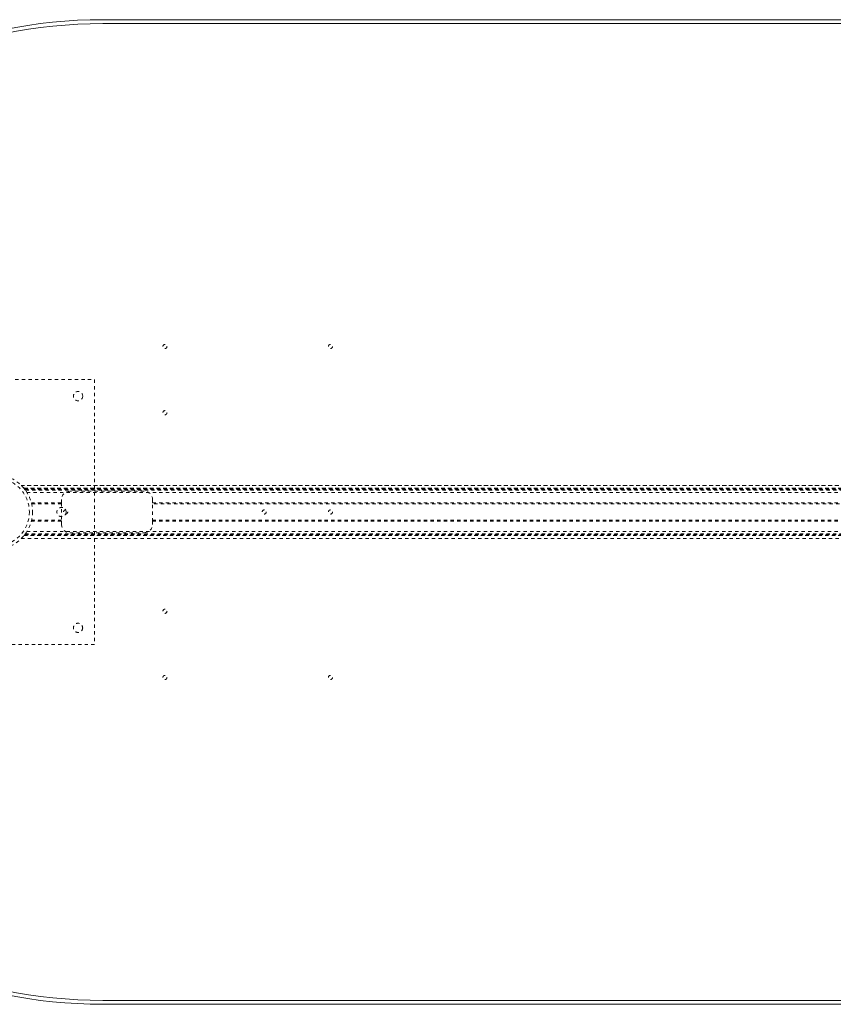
# Model space of a CAD drawing. Header units: inches. Extents: x 25.5 to 109, y 45.4 to 75.2.
# Tile 3 of 6: x 37.9 to 62.4, y 45.4 to 75.2. Entities that reach past the tile are written whole.
import ezdxf

# ---------------------------------------------------------------- set-up
doc = ezdxf.new("R2010")
doc.units = ezdxf.units.IN
doc.header["$MEASUREMENT"] = 0
doc.linetypes.add('SLD-Dashed', pattern=[0.075, 0.05, -0.025])
doc.linetypes.add('SLD-Solid', pattern=[0])

msp = doc.modelspace()

# ---------------------------------------------------------------- linework, layer by layer
at = {"color": 7, "linetype": 'SLD-Solid', "lineweight": 15}
for p, q in [((40.379, 75.166), (94.129, 75.166)), ((40.379, 75.048), (94.129, 75.048)), ((94.129, 75.048), (40.379, 75.048)), ((94.129, 45.534), (40.379, 45.534)), ((40.379, 45.534), (94.129, 45.534)), ((94.129, 45.416), (40.379, 45.416))]:
    msp.add_line(p, q, dxfattribs=at)
at = {"color": 7, "linetype": 'SLD-Dashed', "lineweight": 0}
for p, q in [((34.129, 64.291), (40.129, 64.291)), ((40.129, 64.291), (40.129, 56.291)), ((37.914, 61.096), (96.593, 61.096)), ((96.592, 61.096), (37.915, 61.096)), ((37.997, 61.006), (96.51, 61.006)), ((37.997, 61.006), (96.51, 61.006)), ((96.513, 61.006), (37.997, 61.006)), ((38.001, 61.001), (96.506, 61.001)), ((38.004, 60.998), (96.504, 60.998)), ((38.009, 60.992), (96.499, 60.992)), ((38.016, 60.982), (96.491, 60.982)), ((38.017, 60.981), (96.49, 60.981)), ((38.029, 60.966), (96.479, 60.966)), ((38.043, 60.946), (96.465, 60.946)), ((38.084, 60.884), (96.423, 60.884)), ((41.629, 60.916), (39.379, 60.916)), ((38.218, 60.572), (39.129, 60.572)), ((39.129, 60.541), (38.226, 60.541)), ((39.129, 60.666), (39.129, 60.572)), ((39.129, 60.572), (39.129, 60.009)), ((41.879, 60.572), (41.879, 60.666)), ((41.879, 60.009), (41.879, 60.572)), ((41.879, 60.572), (92.629, 60.572)), ((92.629, 60.541), (41.879, 60.541)), ((38.218, 60.009), (39.129, 60.009)), ((38.225, 60.041), (39.129, 60.041)), ((39.129, 60.009), (39.129, 59.916)), ((41.879, 60.041), (92.629, 60.041)), ((41.879, 60.009), (92.629, 60.009)), ((41.879, 59.916), (41.879, 60.009)), ((37.997, 59.576), (96.51, 59.576)), ((37.997, 59.576), (96.51, 59.576)), ((38.001, 59.581), (96.506, 59.581)), ((38.002, 59.582), (38.016, 59.599)), ((38.002, 59.582), (96.505, 59.582)), ((38.004, 59.584), (96.504, 59.584)), ((38.014, 59.596), (96.494, 59.596)), ((38.017, 59.601), (96.49, 59.601)), ((38.029, 59.616), (96.479, 59.616)), ((38.037, 59.627), (96.47, 59.627)), ((38.084, 59.698), (96.423, 59.698)), ((39.379, 59.666), (41.629, 59.666)), ((37.914, 59.486), (96.593, 59.486)), ((37.915, 59.486), (96.592, 59.486)), ((40.129, 56.291), (34.129, 56.291))]:
    msp.add_line(p, q, dxfattribs=at)
at = {"color": 7, "linetype": 'SLD-Dashed', "lineweight": 0, "flags": 128}
for points in [[(38.019, 60.978), (38.012, 60.987), (38.009, 60.992)], [(38.016, 60.982), (38.029, 60.965), (38.037, 60.955), (38.041, 60.949), (38.043, 60.946), (38.042, 60.948), (38.041, 60.95)]]:
    msp.add_lwpolyline(points, dxfattribs=at)
at = {"color": 7, "linetype": 'SLD-Dashed', "lineweight": 0}
for centre, radius in [((42.254, 65.291), 0.0625), ((47.254, 65.291), 0.0625), ((39.629, 63.791), 0.141), ((42.254, 63.291), 0.0625), ((37.129, 60.291), 1.125), ((37.129, 60.291), 1.03), ((39.129, 60.291), 0.141), ((39.254, 60.291), 0.0625), ((45.254, 60.291), 0.0625), ((47.254, 60.291), 0.0625), ((42.254, 57.291), 0.0625), ((39.629, 56.791), 0.14), ((42.254, 55.291), 0.0625), ((47.254, 55.291), 0.0625)]:
    msp.add_circle(centre, radius, dxfattribs=at)
at = {"color": 7, "linetype": 'SLD-Solid', "lineweight": 15}
for radius in [14.875, 14.757, 14.757]:
    msp.add_arc((40.379, 60.291), radius, 90, 270, dxfattribs=at)
at = {"color": 7, "linetype": 'SLD-Dashed', "lineweight": 0}
for centre, radius, start, end in [((37.154, 60.313), 1.092, 36.7349, 45.7604), ((37.122, 60.285), 1.134, 37.928, 39.4548), ((39.379, 60.666), 0.25, 90, 180), ((41.629, 60.666), 0.25, 0, 90), ((39.379, 59.916), 0.25, 180, 270), ((41.629, 59.916), 0.25, 270, 0), ((37.075, 60.334), 1.194, 320.5752, 321.8319), ((37.125, 60.293), 1.129, 321.8739, 323.8234)]:
    msp.add_arc(centre, radius, start, end, dxfattribs=at)

doc.saveas('drawing.dxf')
